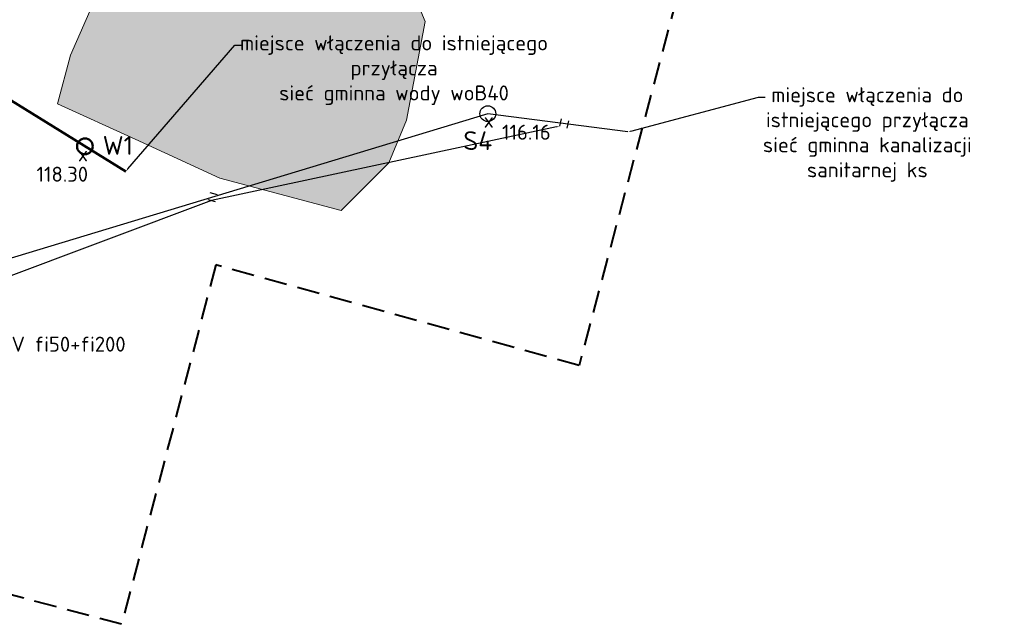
# Model space of a CAD drawing. Header units: millimetres. Extents: x 0 to 6535399, y 0 to 6021678.
# Tile 12 of 59: x 6532887 to 6532939, y 6021246 to 6021278. Entities that reach past the tile are written whole.
import ezdxf
from ezdxf import colors
from ezdxf.entities.mleader import LeaderData, LeaderLine
from ezdxf.math import Vec2, Vec3

# ---------------------------------------------------------------- set-up
doc = ezdxf.new("R2010")
doc.units = ezdxf.units.MM
doc.linetypes.add('4', pattern=[1.8, 1.2, -0.6])
for name, color, linetype, lineweight in [('2DS_PLS_kchem', 41, 'Continuous', 15), ('2DS_PLS_zw', 120, 'Continuous', 50), ('PZT', 7, 'Continuous', 5), ('PZT_chodniki', 7, 'Continuous', 15), ('tabelka', 7, 'Continuous', 9)]:
    doc.layers.add(name, color=color, linetype=linetype, lineweight=lineweight)
doc.styles.add('ISOC', font='isocpeur.ttf')
doc.styles.get("Standard").update_dxf_attribs({"font": 'arial.ttf'})
doc.styles.add('TS-iso', font='isocpeur.ttf')

msp = doc.modelspace()

# ---------------------------------------------------------------- hatches: boundary and pattern name
at = {"layer": 'PZT', "linetype": 'Continuous', "true_color": 0x58ba48}
h = msp.add_hatch(dxfattribs=at)
h.set_pattern_fill('GRASS', color=85, scale=0.05)
h.paths.add_polyline_path([(6532855.984, 6021271.591), (6532855.281, 6021268.722), (6532864.301, 6021266.108), (6532868.892, 6021266.108), (6532871.374, 6021272.38), (6532871.374, 6021275.657), (6532858.915, 6021275.657)])
h.paths.add_polyline_path([(6532836.684, 6021277.766), (6532839.273, 6021288.723), (6532841.52, 6021296.79), (6532844.073, 6021299.777), (6532846.173, 6021297.677), (6532845.45, 6021293.098), (6532841.201, 6021279.855), (6532840.151, 6021277.389), (6532838.199, 6021276.982)])
h.paths.add_polyline_path([(6532879.098, 6021315.778), (6532895.033, 6021311.115), (6532918.171, 6021304.38), (6532916.471, 6021296.978), (6532911.003, 6021298.002), (6532910.363, 6021294.211), (6532907.97, 6021291.137), (6532901.334, 6021289.97), (6532902.559, 6021295.833), (6532903.166, 6021298.742), (6532898.229, 6021301.669), (6532896.065, 6021307.191), (6532891.24, 6021308.951), (6532887.936, 6021307.166), (6532886.275, 6021306.542), (6532880.43, 6021307.917), (6532877.876, 6021308.988), (6532877.519, 6021311.058), (6532878.555, 6021314.842)])
h.paths.add_polyline_path([(6532906.167, 6021286.181), (6532901.276, 6021284.577), (6532895.559, 6021283.18), (6532893.981, 6021280.559), (6532891.023, 6021278.951), (6532889.673, 6021275.852), (6532888.983, 6021273.268), (6532893.119, 6021271.374), (6532897.636, 6021269.305), (6532904.119, 6021267.578), (6532906.66, 6021270.119), (6532907.594, 6021272.4), (6532908.6, 6021277.653), (6532907.307, 6021280.724), (6532905.481, 6021281.547)])

# ---------------------------------------------------------------- linework, layer by layer
at = {"layer": '2DS_PLS_kchem', "lineweight": 30}
msp.add_lwpolyline([(6532919.4, 6021271.77), (6532911.936, 6021272.74), (6532884.153, 6021264.333)], dxfattribs=at)
msp.add_circle((6532911.936, 6021272.74), 0.421, dxfattribs=at)
at = {"layer": '2DS_PLS_zw'}
msp.add_lwpolyline([(6532892.62, 6021269.66), (6532883.729, 6021275.144), (6532867.803, 6021283.771), (6532867.803, 6021283.771), (6532862.77, 6021291.088), (6532857.158, 6021292.689), (6532848.632, 6021294.64), (6532847.508, 6021290.518), (6532848.211, 6021290.08)], dxfattribs=at)
msp.add_circle((6532890.445, 6021271.001), 0.421, dxfattribs=at)
at = {"layer": 'PZT', "color": 30, "linetype": '4', "lineweight": 40, "true_color": 0xf26722}
msp.add_lwpolyline([(6532852.08, 6021309.69), (6532868.7, 6021318.75), (6532884.34, 6021317.18), (6532926.62, 6021304.17), (6532927.56, 6021299.83), (6532916.81, 6021259.31), (6532897.43, 6021264.68), (6532892.4, 6021245.52), (6532874.38, 6021250.32), (6532831.82, 6021261.35), (6532841.05, 6021298.39), (6532852.08, 6021309.69)], dxfattribs=at)
at = {"layer": 'PZT', "color": 85, "linetype": 'Continuous', "true_color": 0x58ba48}
msp.add_lwpolyline([(6532906.167, 6021286.181), (6532901.276, 6021284.577), (6532895.559, 6021283.18), (6532893.981, 6021280.559), (6532891.023, 6021278.951), (6532889.673, 6021275.852), (6532888.983, 6021273.268), (6532893.119, 6021271.374), (6532897.636, 6021269.305), (6532904.119, 6021267.578), (6532906.66, 6021270.119), (6532907.594, 6021272.4), (6532908.6, 6021277.653), (6532907.307, 6021280.724), (6532905.481, 6021281.547), (6532906.167, 6021286.181)], dxfattribs=at)
at = {"layer": 'PZT_chodniki', "color": 1, "linetype": 'Continuous', "lineweight": 25, "true_color": 0xff0000}
for points in [[(6532915.773, 6021272.069), (6532915.869, 6021272.458)], [(6532916.162, 6021271.974), (6532916.257, 6021272.362)], [(6532897.007, 6021268.158), (6532897.392, 6021268.05)], [(6532897.114, 6021268.543), (6532897.5, 6021268.436)]]:
    msp.add_lwpolyline(points, dxfattribs=at)

# ---------------------------------------------------------------- texts
at = {"layer": '2DS_PLS_kchem', "char_height": 0.8, "attachment_point": 5, "style": 'ISOC'}
for s, insert, width in [('\\pt4;x', (6532911.987, 6021272.391), 1.27524), ('\\pt4;116.16', (6532913.992, 6021271.753), 5.41476)]:
    msp.add_mtext(s, dxfattribs=dict(at, insert=insert, width=width))
at = {"layer": '2DS_PLS_zw', "char_height": 0.8, "attachment_point": 5, "style": 'ISOC'}
for s, insert, width in [('\\pt4;x', (6532890.34, 6021270.596), 1.27524), ('\\pt4;118.30', (6532889.236, 6021269.513), 5.41476)]:
    msp.add_mtext(s, dxfattribs=dict(at, insert=insert, width=width))
at = {"layer": 'PZT', "char_height": 1, "width": 2.72161, "attachment_point": 1, "style": 'TS-iso'}
for s, insert in [('\\pi2.72161;\\P\\pi0;{\\fISOCPEUR|b1|i0|c238|p34;S4}', (6532910.635, 6021273.469)), ('\\pi2.72161;\\P\\pi0;{\\fISOCPEUR|b1|i0|c238|p34;W1}', (6532891.394, 6021273.217))]:
    msp.add_mtext(s, dxfattribs=dict(at, insert=insert))

# ---------------------------------------------------------------- leaders
at = {"layer": 'tabelka', "lineweight": 35}
ml = msp.add_multileader_mtext('Standard', dxfattribs=at)
ml.set_content('\\pxt5;{\\fISOCPEUR|b0|i0|c238|p34;miejsce włączenia do istniejącego przyłącza\\Psieć gminna wody woB40}', color=256)
ml.set_leader_properties()
ml.build(insert=Vec2(0, 0))
ml.multileader.update_dxf_attribs({"text_right_attachment_type": 6, "dogleg_length": 0.36, "arrow_head_size": 0.18})
ctx = ml.context
ctx.base_point, ctx.char_height, ctx.arrow_head_size, ctx.landing_gap_size, ctx.plane_origin = Vec3(6532898.803, 6021276.393), 0.8, 0.18, 0.09, Vec3(6532890.513, 6021273.64)
ctx.right_attachment, ctx.text_align_type = 6, 1
notes = []
notes.append((ctx, [(0, (1, 1, 0), (6532898.443, 6021276.393), (1, 0), 0.36, [(0, [(6532892.62, 6021269.66)], 0, [])])]))
ctx.mtext.insert, ctx.mtext.width, ctx.mtext.alignment, ctx.mtext.flow_direction = Vec3(6532906.933, 6021276.913), 16.94447, 2, 5
ml = msp.add_multileader_mtext('Standard', dxfattribs=at)
ml.set_content('\\pxt5;{\\fISOCPEUR|b0|i0|c238|p34;miejsce włączenia do istniejącego przyłącza\\Psieć gminna kanalizacji sanitarnej ks}', color=256)
ml.set_leader_properties()
ml.build(insert=Vec2(0, 0))
ml.multileader.update_dxf_attribs({"text_right_attachment_type": 6, "dogleg_length": 0.36, "arrow_head_size": 0.18})
ctx = ml.context
ctx.base_point, ctx.char_height, ctx.arrow_head_size, ctx.landing_gap_size, ctx.plane_origin = Vec3(6532926.734, 6021273.629), 0.8, 0.18, 0.09, Vec3(6532915.993, 6021272.34)
ctx.right_attachment, ctx.text_align_type = 6, 1
notes.append((ctx, [(0, (1, 1, 0), (6532926.374, 6021273.629), (1, 0), 0.36, [(0, [(6532919.4, 6021271.77)], 0, [])])]))
ctx.mtext.insert, ctx.mtext.width, ctx.mtext.alignment, ctx.mtext.flow_direction = Vec3(6532932.184, 6021274.149), 14.61351, 2, 5
at = {"layer": 'tabelka', "lineweight": 5}
ml = msp.add_multileader_mtext('Standard', dxfattribs=at)
ml.set_content('\\pxt5;{\\fISOCPEUR|b0|i0|c238|p34;rura osłonowa PEHV fi50+fi200}', color=256)
ml.set_leader_properties()
ml.build(insert=Vec2(0, 0))
ml.multileader.update_dxf_attribs({"text_right_attachment_type": 6, "dogleg_length": 0.36, "arrow_head_size": 0.18})
ctx = ml.context
ctx.base_point, ctx.char_height, ctx.arrow_head_size, ctx.landing_gap_size, ctx.plane_origin = Vec3(6532877.08, 6021260.453), 0.8, 0.18, 0.09, Vec3(6532895.175, 6021299.455)
ctx.right_attachment, ctx.text_align_type = 6, 1
notes.append((ctx, [(0, (1, 1, 0), (6532876.72, 6021260.453), (1, 0), 0.36, [(3, [(6532915.773, 6021272.069), (6532897.199, 6021268.104)], 0, []), (5, [(6532872.251, 6021266.46)], 0, [])])]))
ctx.mtext.insert, ctx.mtext.width, ctx.mtext.alignment, ctx.mtext.flow_direction = Vec3(6532884.81, 6021260.853), 16.94447, 2, 5
for ctx, leaders in notes:
    for number, flags, end, landing, length, lines in leaders:
        leader = LeaderData()
        leader.index, (leader.has_last_leader_line, leader.has_dogleg_vector, leader.attachment_direction) = number, flags
        leader.last_leader_point, leader.dogleg_vector, leader.dogleg_length = Vec3(end), Vec3(landing), length
        for number, points, colour, breaks in lines:
            line = LeaderLine()
            line.index, line.vertices, line.color, line.breaks = number, Vec3.list(points), colors.encode_raw_color(colour), breaks
            leader.lines.append(line)
        ctx.leaders.append(leader)

doc.saveas('drawing.dxf')
